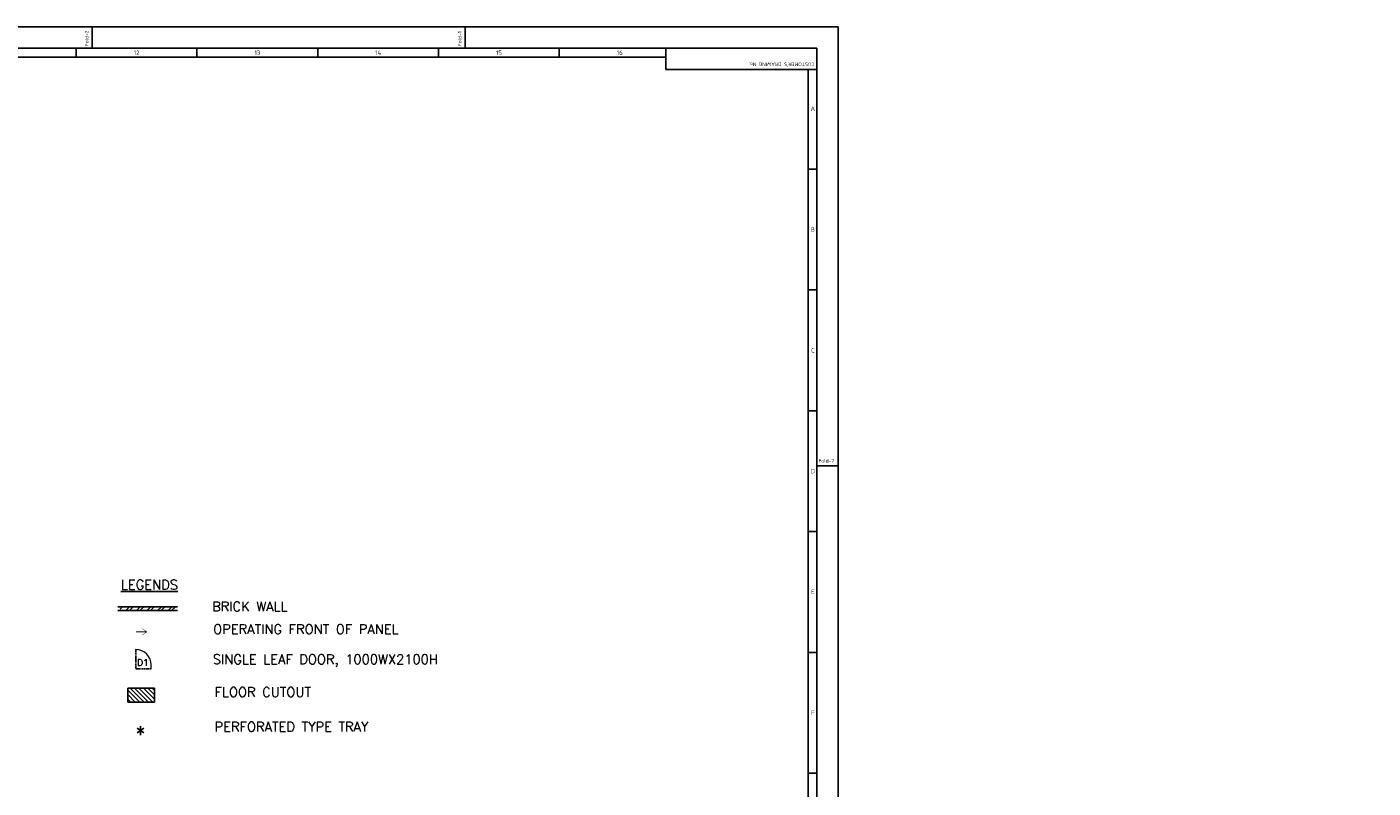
# Model space of a CAD drawing. Extents: x -11758 to 4934791, y -233543 to 1826789.
# Tile 27 of 107: x 109603 to 159911, y 27071 to 55512. Entities that reach past the tile are written whole.
import ezdxf
from ezdxf.enums import TextEntityAlignment as Align

# ---------------------------------------------------------------- set-up
doc = ezdxf.new("R2010")
doc.units = 0
doc.header["$LTSCALE"] = 800
doc.header["$MEASUREMENT"] = 0
doc.linetypes.add('CONTINOUS', pattern=[0])
doc.linetypes.add('HIDDEN', pattern=[0.375, 0.25, -0.125])
doc.layers.get('0').update_dxf_attribs({"linetype": 'CONTINUOUS'})
for name, color, linetype in [('1', 1, 'CONTINUOUS'), ('CUTOUT', 4, 'CONTINUOUS'), ('ELEC 3TEXT', 11, 'CONTINUOUS'), ('EQLAY', 255, 'CONTINUOUS'), ('HATCH', 9, 'CONTINUOUS'), ('LTSWGR', 6, 'CONTINUOUS'), ('NOTES', 7, 'CONTINUOUS'), ('SWGR', 7, 'CONTINUOUS')]:
    doc.layers.add(name, color=color, linetype=linetype)
for name, color, linetype, lineweight in [('DIM', 4, 'CONTINUOUS', 15), ('EQPT', 8, 'CONTINUOUS', 5), ('T', 3, 'CONTINUOUS', 15)]:
    doc.layers.add(name, color=color, linetype=linetype, lineweight=lineweight)
doc.styles.add('COMPLEX', font='complex')
doc.styles.add('ROMANC', font='romanc')
doc.styles.add('ROMAND', font='romand')
doc.styles.add('S3', font='ROMANS1.SHX', dxfattribs={"width": 0.8})
doc.styles.get("Standard").update_dxf_attribs({"font": 'ISO9'})

# ---------------------------------------------------------------- blocks, each defined once
blk = doc.blocks.new('A$C731D3036')
for p, q in [((-933.8, 1843.2), (-933.8, 1869.9)), ((-466.9, 1843.2), (-466.9, 1869.9)), ((-953.8, 1843.2), (-953.8, 1832.1)), ((-802.6, 1843.2), (-802.6, 1832.1)), ((-651.4, 1843.2), (-651.4, 1832.1)), ((-500.3, 1843.2), (-500.3, 1832.1)), ((-349.1, 1843.2), (-349.1, 1832.1)), ((-215.7, 1816.5), (-215.7, 1843.2)), ((-2401.2, 1832.1), (-215.7, 1832.1)), ((-26.7, 1816.5), (-215.7, 1816.5)), ((-37.8, 265.7), (-37.8, 1816.5)), ((-37.8, 1692), (-26.7, 1692)), ((-37.8, 1540.8), (-26.7, 1540.8)), ((-37.8, 1389.6), (-26.7, 1389.6)), ((0, 1320.7), (-26.7, 1320.7)), ((-37.8, 1238.4), (-26.7, 1238.4)), ((-37.8, 1087.2), (-26.7, 1087.2)), ((-37.8, 936), (-26.7, 936))]:
    blk.add_line(p, q)
for points in [[(0, 1869.9), (-2643.6, 1869.9), (-2643.6, 0), (0, 0)], [(-26.7, 1843.2), (-2616.9, 1843.2), (-2616.9, 26.7), (-26.7, 26.7)]]:
    blk.add_lwpolyline(points, close=True)
for s, height, rotation, p in [('Fold-2', 4.45, 90, (-938.5, 1845.9)), ('Fold-1', 4.45, 90, (-471.6, 1845.9)), ("CUSTOMER'S DRAWING No.", 4.447, 180, (-30.1, 1825.4))]:
    blk.add_text(s, height=height, rotation=rotation).set_placement(p)
for s, p in [('12', (-878.2, 1837.6)), ('13', (-727, 1837.6)), ('14', (-575.9, 1837.6)), ('15', (-424.7, 1837.6)), ('16', (-273.5, 1837.6)), ('A', (-31.8, 1767.6)), ('B', (-31.8, 1616.4)), ('C', (-31.8, 1465.2)), ('D', (-31.8, 1314)), ('E', (-31.8, 1162.8)), ('F', (-31.8, 1011.6))]:
    blk.add_text(s, height=5.56).set_placement(p, align=Align.MIDDLE)
blk.add_text('Fold-7', height=4.45).set_placement((-24.7, 1324.6))

msp = doc.modelspace()

# ---------------------------------------------------------------- hatches: boundary and pattern name
at = {"layer": 'CUTOUT'}
h = msp.add_hatch(dxfattribs=at)
h.set_pattern_fill('ANSI31', color=256, scale=930.96938, angle=-90, style=0)
h.set_pattern_definition([(315, (27830.16, -101291.89), (82.286845, 82.286845), [])])
h.paths.add_polyline_path([(114370.4, 30808), (113377.7, 30808), (113377.7, 30286.1), (114370.4, 30286.1)])
at = {"layer": 'HATCH'}
h = msp.add_hatch(dxfattribs=at)
h.set_pattern_fill('ANSI32', color=256, scale=744.775504, style=0)
h.set_pattern_definition([(45, (-292886.23, 38690.83), (-197.48843, 197.48843), []), (45, (-292754.57, 38690.83), (-197.48843, 197.48843), [])])
h.paths.add_polyline_path([(115231.4, 33848.3), (113084, 33848.3), (113084, 33705.6), (115231.4, 33705.6)])

# ---------------------------------------------------------------- linework, layer by layer
at = {"color": 0, "lineweight": 9, "const_width": 15}
msp.add_lwpolyline([(113908, 33028.2), (114074.5, 32914.9), (113674, 32914.9)], dxfattribs=at)
at = {"layer": '1', "linetype": 'Continuous'}
msp.add_line((113370, 30808.1), (113370, 30282.4), dxfattribs=at)
at = {"layer": 'DIM', "linetype": 'Continuous'}
msp.add_line((114248, 31527.6), (114248, 31670.3), dxfattribs=at)
msp.add_arc((113674, 31670.3), 573.9, 0, 90, dxfattribs=at)
at = {"layer": 'EQLAY', "linetype": 'HIDDEN', "ltscale": 0.2}
for p in [(113674, 32244.3), (114248, 31527.6)]:
    msp.add_line(p, (113674, 31527.6), dxfattribs=at)
at = {"layer": 'LTSWGR', "linetype": 'Continuous'}
for p, q in [((113377.7, 30808), (114370.4, 30808)), ((114370.4, 30808), (114370.4, 30286.1)), ((114370.4, 30286.1), (113377.7, 30286.1))]:
    msp.add_line(p, q, dxfattribs=at)
at = {"layer": 'NOTES', "color": 1}
for p, q in [((113003.7, 33848.3), (115224.5, 33848.3)), ((113003.7, 33705.6), (115224.5, 33705.6))]:
    msp.add_line(p, q, dxfattribs=at)
at = {"layer": 'SWGR', "linetype": 'Continuous', "ltscale": 0.5, "const_width": 15}
msp.add_lwpolyline([(113908, 32785.9), (114074.5, 32899.2), (113674, 32899.2)], dxfattribs=at)

# ---------------------------------------------------------------- block references
at = {"color": 1, "linetype": 'CONTINOUS', "lineweight": 15, "xscale": 29.85916619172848, "yscale": 29.85916619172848, "zscale": 29.85916619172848}
msp.add_blockref('A$C731D3036', (139923.5, -319.9), dxfattribs=at)

# ---------------------------------------------------------------- texts
at = {"layer": 'ELEC 3TEXT', "color": 7, "style": 'S3'}
for s, p in [('%%ULEGENDS', (113116.6, 34490.1)), ('BRICK WALL', (116522.4, 33677.2)), ('OPERATING FRONT OF PANEL', (116564.3, 32829)), ('SINGLE LEAF DOOR, 1000WX2100H', (116549.7, 31703.4)), ('FLOOR CUTOUT', (116616.8, 30479)), ('PERFORATED TYPE TRAY', (116616.8, 29182.7))]:
    msp.add_text(s, height=357.5, dxfattribs=at).set_placement(p)
at = {"layer": 'EQLAY', "style": 'ROMAND'}
msp.add_text('D1', height=248.26, dxfattribs=at).set_placement((113714.3, 31635.7))
at = {"layer": 'EQPT', "color": 7, "style": 'COMPLEX'}
msp.add_text('*', height=585, dxfattribs=at).set_placement((113645.3, 28969.7))
at = {"layer": 'T', "insert": (75480.3, 49064.4, 207.7), "char_height": 400, "width": 3723.143, "attachment_point": 1, "style": 'S3'}
msp.add_mtext('\\pi604.43;STAIRCASE \\P\\pi78.714;0.0M TO 21.0M', dxfattribs=at)
at = {"layer": 'T', "insert": (96580.9, 41748.4), "char_height": 400, "attachment_point": 1, "style": 'ROMANC'}
msp.add_mtext_dynamic_manual_height_columns('\\pi65.491;COOLING TOWER ETC \\P\\pi579.78;AT ROOF OF CER', width=6702.411, gutter_width=2000, heights=[0], dxfattribs=at)

doc.saveas('drawing.dxf')
